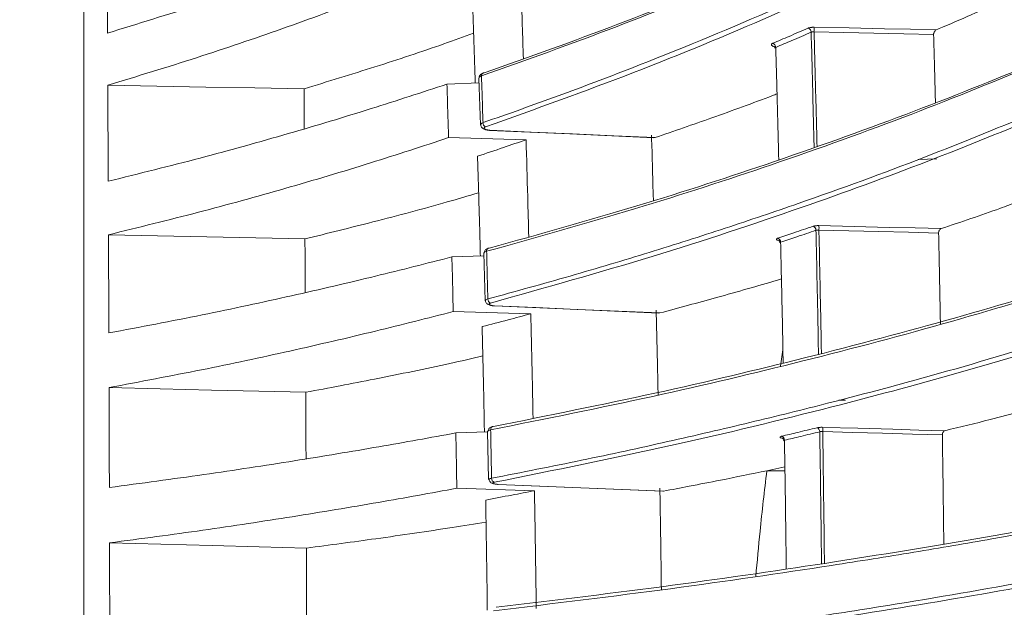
# Model space of a CAD drawing. Header units: millimetres. Extents: x 0 to 1118, y 0 to 864.
# Tile 24 of 256: x 214.6 to 227.72, y 108.77 to 116.61. Entities that reach past the tile are written whole.
import ezdxf

# ---------------------------------------------------------------- set-up
doc = ezdxf.new("R2010")
doc.units = ezdxf.units.MM
doc.styles.add('SLDTEXTSTYLE3', font='TXT', dxfattribs={"width": 0.605})
doc.dimstyles.new('SLDDIMSTYLE1', dxfattribs={"dimtxt": 3.175, "dimasz": 3.302, "dimexe": 0, "dimexo": 0.0625, "dimgap": 0.79375, "dimtad": 0, "dimtih": 1, "dimtoh": 1, "dimdec": 1, "dimlfac": 4, "dimrnd": 1e-09, "dimzin": 4, "dimdsep": 46, "dimtxsty": 'SLDTEXTSTYLE3', "dimsah": 1, "dimcen": 0.09, "dimadec": 0, "dimazin": 1, "dimtfac": 1, "dimtofl": 0, "dimtmove": 0, "dimatfit": 3, "dimfxl": 1, "dimfrac": 2, "dimtolj": 1, "dimtzin": 12, "dimarcsym": 0})

# ---------------------------------------------------------------- blocks, each defined once
blk = doc.blocks.new('_D_2')
at = {"color": 7, "linetype": 'Continuous', "lineweight": 0}
for p, q in [((261.226, 133.123), (154.079, 133.123)), ((155.679, 133.123), (155.679, 107.56)), ((155.679, 77.123), (155.679, 102.687)), ((261.226, 77.123), (154.079, 77.123))]:
    blk.add_line(p, q, dxfattribs=at)
for points in [[(155.679, 133.123), (155.171, 129.821), (156.187, 129.821)], [(155.679, 77.123), (156.187, 80.425), (155.171, 80.425)]]:
    blk.add_solid(points, dxfattribs=at)
at = {"color": 7, "linetype": 'Continuous', "lineweight": 0, "insert": (150.221, 106.78), "char_height": 3.175, "attachment_point": 1, "style": 'SLDTEXTSTYLE3'}
blk.add_mtext('224.0', dxfattribs=at)

msp = doc.modelspace()

# ---------------------------------------------------------------- linework, layer by layer
at = {"color": 7, "linetype": 'Continuous', "lineweight": 15}
for p, q in [((220.292, 115.746), (220.72, 115.762)), ((220.718, 115.828), (220.738, 115.203)), ((220.743, 115.203), (220.743, 115.206)), ((220.861, 115.13), (220.861, 115.13)), ((221.346, 115.005), (220.314, 115.033)), ((223.066, 115.033), (223.051, 115.032)), ((220.358, 113.443), (220.785, 113.459)), ((220.784, 113.496), (220.8, 112.86)), ((220.79, 113.498), (220.791, 113.496)), ((220.918, 112.791), (220.926, 112.79)), ((220.926, 112.79), (220.926, 112.79)), ((221.41, 112.685), (220.376, 112.715)), ((223.129, 112.696), (223.117, 112.695)), ((224.77, 112.206), (224.738, 111.986)), ((220.411, 111.097), (220.835, 111.113)), ((220.835, 111.122), (220.847, 110.476)), ((220.844, 111.124), (220.845, 111.122)), ((224.555, 110.594), (224.796, 110.645)), ((220.857, 110.476), (220.857, 110.477)), ((221.459, 110.327), (220.424, 110.359)), ((223.177, 110.32), (223.168, 110.32))]:
    msp.add_line(p, q, dxfattribs=at)
at = {"color": 9, "linetype": 'Continuous', "lineweight": 0}
for p, q in [((226.574, 114.742), (226.822, 114.752)), ((225.604, 111.533), (225.515, 111.533)), ((224.797, 110.594), (224.555, 110.594))]:
    msp.add_line(p, q, dxfattribs=at)
at = {"color": 9, "linetype": 'Continuous', "lineweight": 0, "flags": 128}
for points in [[(225.185, 116.505), (225.655, 116.495), (226.124, 116.484), (226.469, 116.477), (226.813, 116.469)], [(226.779, 116.408), (226.381, 116.417), (225.982, 116.425), (225.584, 116.434), (225.185, 116.443)], [(220.861, 115.13), (220.861, 115.131), (220.862, 115.133)], [(220.862, 115.133), (221.413, 115.108), (221.964, 115.083), (222.515, 115.058), (223.066, 115.033)], [(225.25, 113.86), (225.719, 113.849), (226.188, 113.837), (226.533, 113.829), (226.879, 113.82)], [(226.845, 113.761), (226.446, 113.771), (226.047, 113.781), (225.649, 113.791), (225.25, 113.801)], [(220.926, 112.792), (221.477, 112.768), (222.028, 112.744), (222.578, 112.72), (223.129, 112.696)], [(220.926, 112.79), (220.926, 112.79), (220.926, 112.792)], [(225.3, 111.171), (225.769, 111.159), (226.237, 111.146), (226.583, 111.136), (226.929, 111.127)], [(226.895, 111.071), (226.496, 111.082), (226.097, 111.092), (225.699, 111.103), (225.3, 111.114)], [(220.976, 110.411), (221.526, 110.388), (222.076, 110.366), (222.627, 110.343), (223.177, 110.32)]]:
    msp.add_lwpolyline(points, dxfattribs=at)
at = {"color": 7, "linetype": 'Continuous', "lineweight": 15, "flags": 128}
for points in [[(218.388, 115.684), (217.734, 115.696), (217.08, 115.708), (216.426, 115.72), (215.772, 115.732)], [(220.861, 115.13), (221.93, 115.082), (223.051, 115.031)], [(218.4, 113.683), (217.745, 113.697), (217.091, 113.711), (216.436, 113.725), (215.781, 113.739)], [(220.846, 113.559), (220.85, 113.56), (220.857, 113.56)], [(220.926, 112.79), (222.038, 112.742), (223.117, 112.695)], [(218.411, 111.639), (217.783, 111.654), (217.154, 111.669), (216.472, 111.686), (215.789, 111.702)], [(220.975, 110.41), (220.975, 110.41), (220.976, 110.411)], [(220.975, 110.41), (221.532, 110.387), (223.168, 110.319)], [(218.419, 109.561), (217.79, 109.578), (217.161, 109.595), (216.478, 109.613), (215.795, 109.632)]]:
    msp.add_lwpolyline(points, dxfattribs=at)
at = {"color": 9, "linetype": 'Continuous', "lineweight": 0}
for centre, radius, start, end in [((225.088, 116.438), 0.0584, 0.3, 70.598), ((224.519, 116.474), 0.666, 357.3357, 2.6643), ((224.615, 116.236), 0.0586, 0.2183, 70.0284), ((220.79, 115.861), 0.0369, 114.4364, 186.697), ((220.833, 115.233), 0.0608, 179.303, 245.3962), ((225.155, 113.799), 0.0558, 359.1724, 72.4975), ((224.642, 113.83), 0.609, 357.1917, 2.8083), ((224.684, 113.64), 0.0559, 359.0744, 71.9566), ((220.858, 113.524), 0.0375, 109.11, 188.4714), ((220.895, 112.881), 0.0575, 178.0608, 247.4708), ((220.913, 111.144), 0.0379, 93.1252, 189.3077), ((225.208, 111.115), 0.0532, 358.0754, 74.6077), ((224.754, 111.143), 0.547, 357.008, 2.992), ((224.738, 111.001), 0.0533, 357.9569, 74.1039), ((220.941, 110.49), 0.0541, 176.8118, 249.8438)]:
    msp.add_arc(centre, radius, start, end, dxfattribs=at)
at = {"color": 7, "linetype": 'Continuous', "lineweight": 15}
msp.add_arc((220.782, 115.869), 0.0266, 76.8876, 107.6989, dxfattribs=at)
for points, knots in [([(215.451, 134.747), (215.451, 134.713), (215.451, 134.643), (215.451, 134.189), (215.451, 133.483), (215.451, 132.5), (215.451, 131.249), (215.451, 129.733), (215.451, 127.976), (215.451, 125.996), (215.451, 123.811), (215.451, 121.442), (215.451, 118.913), (215.451, 116.247), (215.451, 113.471), (215.451, 110.61), (215.451, 107.694), (215.451, 104.748), (215.451, 101.803), (215.451, 98.886), (215.451, 96.028), (215.451, 93.17), (215.451, 91.348), (215.451, 90.403)], [0, 0, 0, 0, 0.046623, 0.093246, 0.139869, 0.186493, 0.234126, 0.281759, 0.329392, 0.377025, 0.424658, 0.472292, 0.519925, 0.567558, 0.615191, 0.662824, 0.710458, 0.758091, 0.805724, 0.853357, 0.90099, 0.948623, 1, 1, 1, 1]), ([(220.789, 115.895), (221.39, 116.109), (222.594, 116.539), (224.317, 117.243), (225.995, 117.994), (227.071, 118.526), (227.591, 118.796), (227.591, 118.796)], [0, 0, 0, 0, 0.237257, 0.475165, 0.737588, 0.999999, 1, 1, 1, 1]), ([(227.55, 118.755), (227.02, 118.488), (225.96, 117.953), (224.279, 117.204), (222.559, 116.5), (221.356, 116.071), (220.753, 115.856)], [0, 0, 0, 0, 0.2624433, 0.5248799, 0.7621415, 1, 1, 1, 1]), ([(215.768, 116.427), (216.172, 116.551), (216.979, 116.799), (218.124, 117.193), (219.206, 117.591), (219.884, 117.864), (220.214, 117.996)], [0, 0, 0, 0, 0.256081, 0.512151, 0.7628, 1, 1, 1, 1]), ([(215.762, 117.671), (215.762, 117.568), (215.763, 117.362), (215.765, 117.051), (215.767, 116.74), (215.768, 116.531), (215.768, 116.427)], [0, 0, 0, 0, 0.250934, 0.501868, 0.750918, 1, 1, 1, 1]), ([(220.24, 117.301), (219.9, 117.165), (219.203, 116.885), (218.106, 116.485), (216.963, 116.094), (216.169, 115.853), (215.772, 115.732)], [0, 0, 0, 0, 0.242959, 0.499681, 0.749611, 1, 1, 1, 1]), ([(221.311, 116.085), (221.306, 116.235), (221.293, 116.634), (221.278, 117.028), (221.269, 117.274)], [0, 0, 0, 0, 0.374325, 1, 1, 1, 1]), ([(220.67, 115.761), (220.668, 115.818), (220.662, 115.996), (220.652, 116.293), (220.64, 116.653), (220.631, 116.89), (220.627, 117.009)], [0, 0, 0, 0, 0.135941, 0.425089, 0.712526, 1, 1, 1, 1]), ([(226.813, 116.469), (226.841, 116.481), (227.163, 116.619), (227.515, 116.772), (227.824, 116.916), (227.854, 116.93)], [0, 0, 0, 0, 0.07745, 0.910568, 1, 1, 1, 1]), ([(218.388, 115.684), (218.704, 115.781), (219.338, 115.975), (220.09, 116.223), (220.516, 116.377), (220.648, 116.425)], [0, 0, 0, 0, 0.408507, 0.817537, 1, 1, 1, 1]), ([(226.813, 116.469), (226.808, 116.466), (226.799, 116.461), (226.789, 116.447), (226.782, 116.432), (226.779, 116.418), (226.779, 116.411), (226.779, 116.408)], [0, 0, 0, 0, 0.296682, 0.532341, 0.722075, 0.91298, 1, 1, 1, 1]), ([(226.779, 116.408), (226.783, 116.269), (226.791, 115.976), (226.799, 115.673), (226.803, 115.509), (226.803, 115.5)], [0, 0, 0, 0, 0.460021, 0.970815, 1, 1, 1, 1]), ([(224.654, 116.25), (224.654, 116.25), (224.655, 116.25), (224.66, 116.244), (224.664, 116.235), (224.664, 116.228), (224.663, 116.226)], [0, 0, 0, 0, 0.217887, 0.484254, 0.835159, 1, 1, 1, 1]), ([(224.674, 116.236), (224.673, 116.236), (224.668, 116.234), (224.664, 116.23), (224.665, 116.227), (224.665, 116.226)], [0, 0, 0, 0, 0.218746, 0.744586, 1, 1, 1, 1]), ([(224.674, 116.236), (224.678, 116.103), (224.686, 115.821), (224.698, 115.386), (224.707, 115.019), (224.713, 114.801), (224.714, 114.736)], [0, 0, 0, 0, 0.267014, 0.568213, 0.869434, 1, 1, 1, 1]), ([(228.2, 116.035), (227.636, 115.803), (226.507, 115.339), (224.693, 114.688), (222.819, 114.077), (221.488, 113.705), (220.821, 113.518)], [0, 0, 0, 0, 0.261288, 0.522571, 0.76091, 1, 1, 1, 1]), ([(220.857, 113.56), (221.522, 113.746), (222.854, 114.118), (224.732, 114.73), (226.542, 115.382), (227.689, 115.844), (228.242, 116.078), (228.242, 116.078)], [0, 0, 0, 0, 0.238325, 0.477478, 0.738746, 0.999999, 1, 1, 1, 1]), ([(220.775, 115.894), (220.771, 115.892), (220.759, 115.889), (220.742, 115.879), (220.727, 115.86), (220.72, 115.843), (220.722, 115.833), (220.722, 115.83)], [0, 0, 0, 0, 0.1272884, 0.4446568, 0.6931667, 0.920205, 1, 1, 1, 1]), ([(215.778, 114.452), (216.189, 114.554), (217.012, 114.757), (218.175, 115.082), (219.272, 115.411), (219.958, 115.637), (220.292, 115.746)], [0, 0, 0, 0, 0.256252, 0.512489, 0.762938, 1, 1, 1, 1]), ([(220.292, 115.746), (220.296, 115.628), (220.303, 115.391), (220.311, 115.152), (220.314, 115.033)], [0, 0, 0, 0, 0.49997, 1, 1, 1, 1]), ([(215.772, 115.732), (215.772, 115.625), (215.773, 115.413), (215.775, 115.093), (215.777, 114.773), (215.778, 114.559), (215.778, 114.452)], [0, 0, 0, 0, 0.250934, 0.501868, 0.750918, 1, 1, 1, 1]), ([(218.391, 115.151), (218.39, 115.303), (218.389, 115.481), (218.388, 115.659), (218.388, 115.684)], [0, 0, 0, 0, 0.854663, 1, 1, 1, 1]), ([(223.066, 115.033), (223.319, 115.121), (223.851, 115.305), (224.39, 115.5), (224.671, 115.609), (224.691, 115.616)], [0, 0, 0, 0, 0.457721, 0.961838, 1, 1, 1, 1]), ([(220.837, 112.883), (221.206, 112.984), (221.944, 113.187), (222.994, 113.502), (224.007, 113.825), (225.244, 114.244), (226.672, 114.765), (227.697, 115.188), (228.21, 115.4)], [0, 0, 0, 0, 0.130975, 0.2621051, 0.3930937, 0.5241941, 0.7618569, 1, 1, 1, 1]), ([(228.251, 115.346), (228.251, 115.346), (227.749, 115.134), (226.709, 114.712), (224.976, 114.078), (223.061, 113.442), (221.602, 113.033), (220.873, 112.828)], [0, 0, 0, 0, 0.0000012, 0.2376685, 0.4757877, 0.7378724, 1, 1, 1, 1]), ([(220.742, 115.206), (220.742, 115.201), (220.743, 115.188), (220.753, 115.171), (220.768, 115.156), (220.792, 115.142), (220.823, 115.133), (220.85, 115.131), (220.861, 115.131)], [0, 0, 0, 0, 0.102188, 0.2366, 0.368609, 0.539513, 0.80698, 1, 1, 1, 1]), ([(220.314, 115.033), (219.97, 114.92), (219.263, 114.688), (218.15, 114.356), (216.99, 114.035), (216.184, 113.838), (215.781, 113.739)], [0, 0, 0, 0, 0.243616, 0.500965, 0.750222, 1, 1, 1, 1]), ([(220.7, 114.786), (220.816, 114.824), (221.033, 114.897), (221.246, 114.97), (221.346, 115.005)], [0, 0, 0, 0, 0.531074, 1, 1, 1, 1]), ([(221.383, 113.711), (221.378, 113.889), (221.367, 114.323), (221.354, 114.752), (221.346, 115.005)], [0, 0, 0, 0, 0.41164, 1, 1, 1, 1]), ([(223.044, 114.195), (223.043, 114.23), (223.035, 114.506), (223.027, 114.797), (223.019, 115.051), (223.019, 115.068)], [0, 0, 0, 0, 0.121681, 0.942675, 1, 1, 1, 1]), ([(220.738, 113.457), (220.736, 113.532), (220.731, 113.732), (220.722, 114.053), (220.711, 114.42), (220.704, 114.664), (220.7, 114.786)], [0, 0, 0, 0, 0.168994, 0.446969, 0.723467, 1, 1, 1, 1]), ([(218.4, 113.683), (218.703, 113.758), (219.349, 113.917), (220.12, 114.123), (220.576, 114.257), (220.715, 114.298)], [0, 0, 0, 0, 0.380692, 0.811108, 1, 1, 1, 1]), ([(226.879, 113.82), (227.144, 113.909), (227.492, 114.027), (227.823, 114.148), (227.903, 114.177)], [0, 0, 0, 0, 0.7587056, 1, 1, 1, 1]), ([(226.879, 113.82), (226.874, 113.818), (226.865, 113.813), (226.855, 113.8), (226.848, 113.785), (226.845, 113.771), (226.845, 113.764), (226.845, 113.761)], [0, 0, 0, 0, 0.296484, 0.532869, 0.723139, 0.914588, 1, 1, 1, 1]), ([(215.781, 113.739), (215.782, 113.63), (215.783, 113.412), (215.784, 113.085), (215.785, 112.758), (215.786, 112.539), (215.787, 112.43)], [0, 0, 0, 0, 0.250933, 0.501867, 0.750918, 1, 1, 1, 1]), ([(218.404, 112.968), (218.404, 113.016), (218.403, 113.229), (218.401, 113.467), (218.4, 113.657), (218.4, 113.683)], [0, 0, 0, 0, 0.200942, 0.888899, 1, 1, 1, 1]), ([(224.716, 113.661), (224.716, 113.661), (224.717, 113.661), (224.722, 113.656), (224.729, 113.646), (224.73, 113.636), (224.73, 113.631)], [0, 0, 0, 0, 0.181459, 0.3883, 0.674348, 1, 1, 1, 1]), ([(226.845, 113.761), (226.848, 113.62), (226.854, 113.322), (226.862, 112.916), (226.867, 112.652), (226.869, 112.545)], [0, 0, 0, 0, 0.349198, 0.737012, 1, 1, 1, 1]), ([(220.846, 113.559), (220.843, 113.558), (220.831, 113.556), (220.817, 113.549), (220.801, 113.535), (220.791, 113.518), (220.79, 113.505), (220.79, 113.499)], [0, 0, 0, 0, 0.1180086, 0.4130633, 0.6159839, 0.8121449, 1, 1, 1, 1]), ([(224.74, 113.639), (224.739, 113.639), (224.734, 113.637), (224.731, 113.634), (224.731, 113.632), (224.731, 113.631)], [0, 0, 0, 0, 0.219235, 0.747724, 1, 1, 1, 1]), ([(224.74, 113.639), (224.743, 113.503), (224.749, 113.214), (224.759, 112.772), (224.767, 112.371), (224.771, 112.124), (224.773, 112.03)], [0, 0, 0, 0, 0.2549889, 0.5403732, 0.8257787, 1, 1, 1, 1]), ([(215.787, 112.43), (216.204, 112.509), (217.04, 112.667), (218.219, 112.922), (219.329, 113.18), (220.022, 113.357), (220.358, 113.443)], [0, 0, 0, 0, 0.256389, 0.512759, 0.763026, 1, 1, 1, 1]), ([(220.358, 113.443), (220.362, 113.322), (220.368, 113.08), (220.373, 112.837), (220.376, 112.715)], [0, 0, 0, 0, 0.49997, 1, 1, 1, 1]), ([(228.85, 113.134), (228.251, 112.949), (227.052, 112.58), (225.102, 112.064), (223.069, 111.579), (221.607, 111.285), (220.875, 111.138)], [0, 0, 0, 0, 0.260847, 0.521692, 0.760388, 1, 1, 1, 1]), ([(220.911, 111.182), (221.64, 111.329), (223.103, 111.623), (225.14, 112.108), (227.086, 112.626), (228.307, 112.993), (228.893, 113.179), (228.893, 113.179)], [0, 0, 0, 0, 0.2386694, 0.4783613, 0.739189, 0.9999989, 1, 1, 1, 1]), ([(223.129, 112.696), (223.383, 112.764), (223.917, 112.908), (224.45, 113.061), (224.733, 113.144), (224.751, 113.15)], [0, 0, 0, 0, 0.4596296, 0.9660589, 1, 1, 1, 1]), ([(220.806, 112.862), (220.806, 112.861), (220.804, 112.853), (220.81, 112.839), (220.82, 112.823), (220.835, 112.811), (220.858, 112.8), (220.886, 112.793), (220.91, 112.791), (220.918, 112.791)], [0, 0, 0, 0, 0.018502, 0.155193, 0.275936, 0.397604, 0.560699, 0.853358, 1, 1, 1, 1]), ([(223.106, 111.601), (223.104, 111.719), (223.097, 112.081), (223.088, 112.458), (223.082, 112.718), (223.082, 112.735)], [0, 0, 0, 0, 0.310397, 0.954982, 1, 1, 1, 1]), ([(220.376, 112.715), (220.033, 112.628), (219.327, 112.447), (218.208, 112.188), (217.03, 111.935), (216.203, 111.78), (215.789, 111.702)], [0, 0, 0, 0, 0.24074, 0.495158, 0.747279, 1, 1, 1, 1]), ([(220.762, 112.514), (220.877, 112.544), (221.095, 112.6), (221.309, 112.658), (221.41, 112.685)], [0, 0, 0, 0, 0.5310534, 1, 1, 1, 1]), ([(221.441, 111.291), (221.436, 111.498), (221.427, 111.965), (221.416, 112.428), (221.41, 112.685)], [0, 0, 0, 0, 0.444003, 1, 1, 1, 1]), ([(220.792, 111.111), (220.79, 111.205), (220.786, 111.423), (220.779, 111.767), (220.77, 112.141), (220.764, 112.389), (220.762, 112.514)], [0, 0, 0, 0, 0.198493, 0.46646, 0.733213, 1, 1, 1, 1]), ([(220.887, 110.493), (221.29, 110.572), (222.097, 110.731), (223.24, 110.98), (224.338, 111.235), (225.676, 111.567), (227.215, 111.982), (228.309, 112.32), (228.857, 112.489)], [0, 0, 0, 0, 0.130563, 0.261315, 0.391892, 0.5226, 0.761016, 1, 1, 1, 1]), ([(228.899, 112.437), (228.899, 112.437), (228.365, 112.267), (227.252, 111.93), (225.386, 111.426), (223.314, 110.922), (221.72, 110.6), (220.922, 110.439)], [0, 0, 0, 0, 0.000001, 0.238426, 0.477384, 0.738663, 1, 1, 1, 1]), ([(218.411, 111.639), (218.718, 111.697), (219.373, 111.821), (220.159, 111.983), (220.625, 112.089), (220.771, 112.123)], [0, 0, 0, 0, 0.378087, 0.806067, 1, 1, 1, 1]), ([(215.789, 111.702), (215.789, 111.591), (215.79, 111.369), (215.791, 111.036), (215.792, 110.703), (215.793, 110.481), (215.793, 110.37)], [0, 0, 0, 0, 0.2509332, 0.5018664, 0.7509175, 1, 1, 1, 1]), ([(218.414, 110.751), (218.414, 110.825), (218.413, 111.01), (218.412, 111.306), (218.411, 111.528), (218.411, 111.639)], [0, 0, 0, 0, 0.2476965, 0.6238482, 1, 1, 1, 1]), ([(226.929, 111.127), (227.133, 111.176), (227.478, 111.26), (227.806, 111.345), (227.941, 111.381)], [0, 0, 0, 0, 0.588391, 1, 1, 1, 1]), ([(220.904, 111.181), (220.901, 111.181), (220.891, 111.179), (220.878, 111.175), (220.862, 111.166), (220.849, 111.151), (220.843, 111.136), (220.844, 111.127), (220.844, 111.124)], [0, 0, 0, 0, 0.106726, 0.34747, 0.551464, 0.728239, 0.90667, 1, 1, 1, 1]), ([(215.793, 110.37), (216.217, 110.427), (217.063, 110.54), (218.254, 110.722), (219.374, 110.908), (220.072, 111.035), (220.411, 111.097)], [0, 0, 0, 0, 0.256498, 0.512974, 0.763095, 1, 1, 1, 1]), ([(220.411, 111.097), (220.413, 110.974), (220.418, 110.729), (220.422, 110.482), (220.424, 110.359)], [0, 0, 0, 0, 0.49997, 1, 1, 1, 1]), ([(224.762, 111.029), (224.762, 111.028), (224.762, 111.028), (224.767, 111.025), (224.775, 111.017), (224.781, 111.004), (224.781, 110.995), (224.78, 110.993)], [0, 0, 0, 0, 0.1449, 0.305421, 0.534274, 0.859185, 1, 1, 1, 1]), ([(226.929, 111.127), (226.925, 111.125), (226.916, 111.121), (226.905, 111.109), (226.898, 111.094), (226.895, 111.081), (226.895, 111.073), (226.895, 111.071)], [0, 0, 0, 0, 0.296231, 0.533426, 0.724261, 0.916286, 1, 1, 1, 1]), ([(226.895, 111.071), (226.897, 110.928), (226.902, 110.626), (226.908, 110.164), (226.912, 109.823), (226.915, 109.641), (226.915, 109.619)], [0, 0, 0, 0, 0.296254, 0.625301, 0.954348, 1, 1, 1, 1]), ([(224.791, 110.999), (224.79, 110.999), (224.785, 110.997), (224.781, 110.995), (224.782, 110.993), (224.782, 110.993)], [0, 0, 0, 0, 0.22058, 0.753045, 1, 1, 1, 1]), ([(224.791, 110.999), (224.793, 110.86), (224.798, 110.567), (224.804, 110.119), (224.81, 109.686), (224.813, 109.408), (224.815, 109.286)], [0, 0, 0, 0, 0.243342, 0.514613, 0.785904, 1, 1, 1, 1]), ([(223.177, 110.32), (223.292, 110.342), (223.548, 110.391), (224.009, 110.481), (224.35, 110.551), (224.555, 110.594)], [0, 0, 0, 0, 0.244731, 0.544502, 1, 1, 1, 1]), ([(224.555, 110.594), (224.524, 110.325), (224.47, 109.856), (224.427, 109.386), (224.409, 109.186)], [0, 0, 0, 0, 0.573839, 1, 1, 1, 1]), ([(220.856, 110.477), (220.856, 110.474), (220.855, 110.464), (220.862, 110.451), (220.872, 110.438), (220.885, 110.429), (220.903, 110.42), (220.93, 110.414), (220.959, 110.411), (220.974, 110.411), (220.977, 110.411)], [0, 0, 0, 0, 0.059534, 0.17037, 0.269171, 0.366789, 0.489135, 0.737502, 0.948857, 1, 1, 1, 1]), ([(220.424, 110.359), (220.079, 110.296), (219.369, 110.166), (218.24, 109.98), (217.05, 109.798), (216.214, 109.687), (215.795, 109.632)], [0, 0, 0, 0, 0.2405948, 0.4948264, 0.7470882, 1, 1, 1, 1]), ([(220.809, 110.203), (220.925, 110.225), (221.143, 110.266), (221.358, 110.307), (221.459, 110.327)], [0, 0, 0, 0, 0.531047, 1, 1, 1, 1]), ([(221.483, 108.758), (221.479, 109.02), (221.472, 109.544), (221.463, 110.066), (221.459, 110.327)], [0, 0, 0, 0, 0.499867, 1, 1, 1, 1]), ([(223.15, 109.006), (223.148, 109.195), (223.142, 109.631), (223.135, 110.082), (223.13, 110.345), (223.13, 110.362)], [0, 0, 0, 0, 0.416278, 0.961892, 1, 1, 1, 1]), ([(220.83, 108.735), (220.829, 108.845), (220.826, 109.082), (220.821, 109.446), (220.815, 109.825), (220.811, 110.077), (220.809, 110.203)], [0, 0, 0, 0, 0.224927, 0.483498, 0.741732, 1, 1, 1, 1]), ([(229.5, 110.049), (228.866, 109.927), (227.916, 109.743), (226.521, 109.506), (225.122, 109.282), (223.312, 109.017), (221.714, 108.823), (220.913, 108.726)], [0, 0, 0, 0, 0.260563, 0.390802, 0.521156, 0.760032, 1, 1, 1, 1]), ([(220.949, 108.773), (221.746, 108.869), (223.346, 109.063), (225.546, 109.386), (227.631, 109.729), (228.925, 109.973), (229.542, 110.097), (229.542, 110.097)], [0, 0, 0, 0, 0.2388414, 0.4789144, 0.739467, 0.999999, 1, 1, 1, 1]), ([(218.419, 109.561), (218.73, 109.603), (219.392, 109.691), (220.19, 109.808), (220.663, 109.885), (220.814, 109.909)], [0, 0, 0, 0, 0.376159, 0.802361, 1, 1, 1, 1]), ([(215.795, 109.632), (215.796, 109.519), (215.796, 109.294), (215.797, 108.957), (215.798, 108.62), (215.798, 108.395), (215.799, 108.283)], [0, 0, 0, 0, 0.250933, 0.501865, 0.750917, 1, 1, 1, 1]), ([(218.422, 108.51), (218.422, 108.522), (218.422, 108.647), (218.421, 108.885), (218.42, 109.224), (218.419, 109.449), (218.419, 109.561)], [0, 0, 0, 0, 0.034134, 0.356089, 0.678045, 1, 1, 1, 1]), ([(220.921, 108.075), (221.361, 108.127), (222.243, 108.232), (223.484, 108.396), (224.672, 108.565), (226.113, 108.785), (227.763, 109.061), (228.923, 109.286), (229.503, 109.399)], [0, 0, 0, 0, 0.130459, 0.261148, 0.391619, 0.522246, 0.760795, 1, 1, 1, 1]), ([(229.546, 109.347), (229.546, 109.347), (228.981, 109.234), (227.799, 109.01), (225.805, 108.674), (223.938, 108.399), (222.281, 108.18), (221.398, 108.075), (220.956, 108.022)], [0, 0, 0, 0, 0.000001, 0.2385511, 0.4777166, 0.7387929, 0.8692896, 1, 1, 1, 1])]:
    msp.add_open_spline(points, degree=3, knots=knots, dxfattribs=at)
at = {"color": 9, "linetype": 'Continuous', "lineweight": 0}
for points, knots in [([(220.773, 115.233), (221.109, 115.351), (221.782, 115.588), (223.068, 116.077), (224.531, 116.681), (226.134, 117.409), (227.086, 117.892), (227.563, 118.133)], [0, 0, 0, 0, 0.131702, 0.263529, 0.527031, 0.763318, 1, 1, 1, 1]), ([(227.604, 118.079), (227.604, 118.079), (227.136, 117.836), (226.171, 117.356), (224.57, 116.627), (222.808, 115.893), (221.475, 115.416), (220.808, 115.177)], [0, 0, 0, 0, 0.000001, 0.236283, 0.472939, 0.736454, 1, 1, 1, 1]), ([(224.635, 116.291), (224.672, 116.307), (224.744, 116.337), (224.859, 116.386), (224.98, 116.438), (225.065, 116.475), (225.107, 116.493)], [0, 0, 0, 0, 0.2281205, 0.4562432, 0.7281199, 1, 1, 1, 1]), ([(225.146, 116.439), (225.104, 116.42), (225.019, 116.383), (224.897, 116.331), (224.783, 116.282), (224.71, 116.252), (224.674, 116.236)], [0, 0, 0, 0, 0.271875, 0.543754, 0.771876, 1, 1, 1, 1]), ([(225.185, 116.505), (225.181, 116.505), (225.173, 116.505), (225.16, 116.504), (225.145, 116.503), (225.131, 116.501), (225.118, 116.497), (225.111, 116.495), (225.107, 116.493)], [0, 0, 0, 0, 0.132102, 0.266185, 0.447019, 0.633078, 0.813916, 1, 1, 1, 1]), ([(225.185, 116.443), (225.183, 116.443), (225.179, 116.443), (225.172, 116.443), (225.165, 116.443), (225.158, 116.442), (225.151, 116.441), (225.148, 116.439), (225.146, 116.439)], [0, 0, 0, 0, 0.132403, 0.266784, 0.447626, 0.633717, 0.814206, 1, 1, 1, 1]), ([(225.186, 114.905), (225.184, 114.97), (225.179, 115.191), (225.167, 115.644), (225.156, 116.09), (225.148, 116.38), (225.146, 116.439)], [0, 0, 0, 0, 0.125576, 0.429278, 0.885003, 1, 1, 1, 1]), ([(225.185, 116.443), (225.187, 116.385), (225.195, 116.096), (225.206, 115.651), (225.218, 115.2), (225.223, 114.982), (225.225, 114.919)], [0, 0, 0, 0, 0.1137651, 0.5727023, 0.8785453, 1, 1, 1, 1]), ([(224.652, 116.245), (224.652, 116.245), (224.642, 116.248), (224.628, 116.255), (224.616, 116.266), (224.616, 116.277), (224.624, 116.286), (224.633, 116.29), (224.635, 116.291)], [0, 0, 0, 0, 0.008608, 0.23369, 0.458598, 0.683018, 0.906851, 1, 1, 1, 1]), ([(220.753, 115.856), (220.745, 115.853), (220.729, 115.845), (220.719, 115.835), (220.722, 115.83), (220.723, 115.829)], [0, 0, 0, 0, 0.42564, 0.8512063, 1, 1, 1, 1]), ([(220.753, 115.856), (220.754, 115.813), (220.758, 115.712), (220.763, 115.55), (220.768, 115.385), (220.771, 115.279), (220.773, 115.233)], [0, 0, 0, 0, 0.208156, 0.490353, 0.780563, 1, 1, 1, 1]), ([(220.743, 115.206), (220.742, 115.208), (220.741, 115.215), (220.752, 115.225), (220.767, 115.231), (220.773, 115.233)], [0, 0, 0, 0, 0.2238751, 0.6781258, 1, 1, 1, 1]), ([(220.808, 115.177), (220.805, 115.176), (220.796, 115.172), (220.789, 115.165), (220.789, 115.156), (220.798, 115.148), (220.814, 115.14), (220.836, 115.135), (220.853, 115.134), (220.862, 115.133)], [0, 0, 0, 0, 0.10523, 0.25375, 0.402693, 0.551984, 0.701393, 0.850692, 1, 1, 1, 1]), ([(224.702, 113.693), (224.738, 113.705), (224.81, 113.729), (224.924, 113.768), (225.045, 113.809), (225.13, 113.837), (225.172, 113.852)], [0, 0, 0, 0, 0.228232, 0.456466, 0.728231, 1, 1, 1, 1]), ([(225.211, 113.798), (225.169, 113.783), (225.084, 113.755), (224.963, 113.714), (224.848, 113.675), (224.776, 113.651), (224.74, 113.639)], [0, 0, 0, 0, 0.2717635, 0.5435305, 0.7717642, 1, 1, 1, 1]), ([(225.25, 113.86), (225.246, 113.86), (225.238, 113.86), (225.225, 113.86), (225.21, 113.859), (225.196, 113.857), (225.183, 113.855), (225.176, 113.853), (225.172, 113.852)], [0, 0, 0, 0, 0.132414, 0.26683, 0.447504, 0.633403, 0.814081, 1, 1, 1, 1]), ([(225.25, 113.801), (225.248, 113.801), (225.244, 113.801), (225.237, 113.801), (225.23, 113.801), (225.223, 113.8), (225.216, 113.799), (225.213, 113.798), (225.211, 113.798)], [0, 0, 0, 0, 0.13267, 0.267341, 0.448011, 0.633933, 0.814319, 1, 1, 1, 1]), ([(225.244, 112.146), (225.242, 112.242), (225.238, 112.496), (225.228, 112.987), (225.219, 113.441), (225.212, 113.737), (225.211, 113.798)], [0, 0, 0, 0, 0.173302, 0.459811, 0.889732, 1, 1, 1, 1]), ([(225.25, 113.801), (225.251, 113.741), (225.258, 113.446), (225.267, 112.992), (225.277, 112.503), (225.281, 112.251), (225.283, 112.157)], [0, 0, 0, 0, 0.109155, 0.541287, 0.829271, 1, 1, 1, 1]), ([(224.715, 113.658), (224.708, 113.66), (224.693, 113.665), (224.682, 113.673), (224.682, 113.682), (224.69, 113.689), (224.699, 113.692), (224.702, 113.693)], [0, 0, 0, 0, 0.208871, 0.441047, 0.672807, 0.904034, 1, 1, 1, 1]), ([(220.821, 113.518), (220.813, 113.516), (220.797, 113.51), (220.788, 113.503), (220.79, 113.499), (220.79, 113.498)], [0, 0, 0, 0, 0.457744, 0.915394, 1, 1, 1, 1]), ([(220.821, 113.518), (220.823, 113.474), (220.825, 113.37), (220.829, 113.205), (220.834, 113.037), (220.836, 112.929), (220.837, 112.883)], [0, 0, 0, 0, 0.20923, 0.492191, 0.781635, 1, 1, 1, 1]), ([(220.807, 112.862), (220.807, 112.863), (220.805, 112.869), (220.817, 112.876), (220.831, 112.881), (220.837, 112.883)], [0, 0, 0, 0, 0.215735, 0.672998, 1, 1, 1, 1]), ([(220.873, 112.828), (220.869, 112.827), (220.86, 112.824), (220.853, 112.818), (220.853, 112.811), (220.862, 112.804), (220.879, 112.798), (220.901, 112.794), (220.918, 112.792), (220.926, 112.792)], [0, 0, 0, 0, 0.106167, 0.254643, 0.40349, 0.552622, 0.701825, 0.850908, 1, 1, 1, 1]), ([(224.752, 111.052), (224.788, 111.061), (224.86, 111.078), (224.975, 111.106), (225.095, 111.135), (225.18, 111.155), (225.222, 111.166)], [0, 0, 0, 0, 0.228347, 0.456696, 0.728346, 1, 1, 1, 1]), ([(225.3, 111.171), (225.296, 111.172), (225.288, 111.172), (225.275, 111.172), (225.26, 111.171), (225.246, 111.17), (225.233, 111.168), (225.226, 111.167), (225.222, 111.166)], [0, 0, 0, 0, 0.132625, 0.267266, 0.447832, 0.633623, 0.814193, 1, 1, 1, 1]), ([(220.875, 111.138), (220.867, 111.136), (220.851, 111.132), (220.842, 111.127), (220.844, 111.124), (220.844, 111.124)], [0, 0, 0, 0, 0.457591, 0.915076, 1, 1, 1, 1]), ([(220.875, 111.138), (220.876, 111.093), (220.878, 110.987), (220.881, 110.818), (220.884, 110.648), (220.886, 110.539), (220.887, 110.493)], [0, 0, 0, 0, 0.210422, 0.494238, 0.782827, 1, 1, 1, 1]), ([(224.762, 111.026), (224.756, 111.028), (224.743, 111.031), (224.733, 111.037), (224.732, 111.044), (224.741, 111.049), (224.75, 111.051), (224.752, 111.052)], [0, 0, 0, 0, 0.171795, 0.414792, 0.657447, 0.899622, 1, 1, 1, 1]), ([(225.261, 111.113), (225.219, 111.102), (225.134, 111.082), (225.014, 111.052), (224.899, 111.025), (224.827, 111.008), (224.791, 110.999)], [0, 0, 0, 0, 0.2716487, 0.5433009, 0.7716494, 1, 1, 1, 1]), ([(225.3, 111.114), (225.298, 111.115), (225.294, 111.115), (225.287, 111.115), (225.28, 111.115), (225.273, 111.115), (225.266, 111.114), (225.263, 111.113), (225.261, 111.113)], [0, 0, 0, 0, 0.132835, 0.267687, 0.448239, 0.634045, 0.814378, 1, 1, 1, 1]), ([(225.285, 109.353), (225.283, 109.479), (225.28, 109.765), (225.273, 110.29), (225.267, 110.751), (225.262, 111.051), (225.261, 111.113)], [0, 0, 0, 0, 0.214058, 0.486189, 0.894531, 1, 1, 1, 1]), ([(225.3, 111.114), (225.301, 111.054), (225.306, 110.754), (225.312, 110.294), (225.319, 109.769), (225.322, 109.484), (225.324, 109.359)], [0, 0, 0, 0, 0.104432, 0.513954, 0.786871, 1, 1, 1, 1]), ([(220.857, 110.477), (220.856, 110.478), (220.855, 110.482), (220.866, 110.488), (220.881, 110.491), (220.887, 110.493)], [0, 0, 0, 0, 0.213282, 0.670573, 1, 1, 1, 1]), ([(220.922, 110.439), (220.919, 110.438), (220.91, 110.436), (220.903, 110.432), (220.903, 110.426), (220.912, 110.421), (220.928, 110.417), (220.95, 110.413), (220.967, 110.412), (220.976, 110.411)], [0, 0, 0, 0, 0.106934, 0.255392, 0.404169, 0.553168, 0.702192, 0.851091, 1, 1, 1, 1])]:
    msp.add_open_spline(points, degree=3, knots=knots, dxfattribs=at)

# ---------------------------------------------------------------- dimensions: what is measured, and where the dimension line sits
at = {"color": 7, "linetype": 'Continuous', "lineweight": 0}
dim = msp.add_linear_dim(base=(155.679, 133.123), p1=(262.826, 77.123), p2=(262.826, 133.123), angle=90, dimstyle='SLDDIMSTYLE1', dxfattribs=at)
dim.commit()
dim.dimension.update_dxf_attribs({"geometry": '_D_2', "text_midpoint": (155.679, 105.123), "dimtype": 160})

doc.saveas('drawing.dxf')
